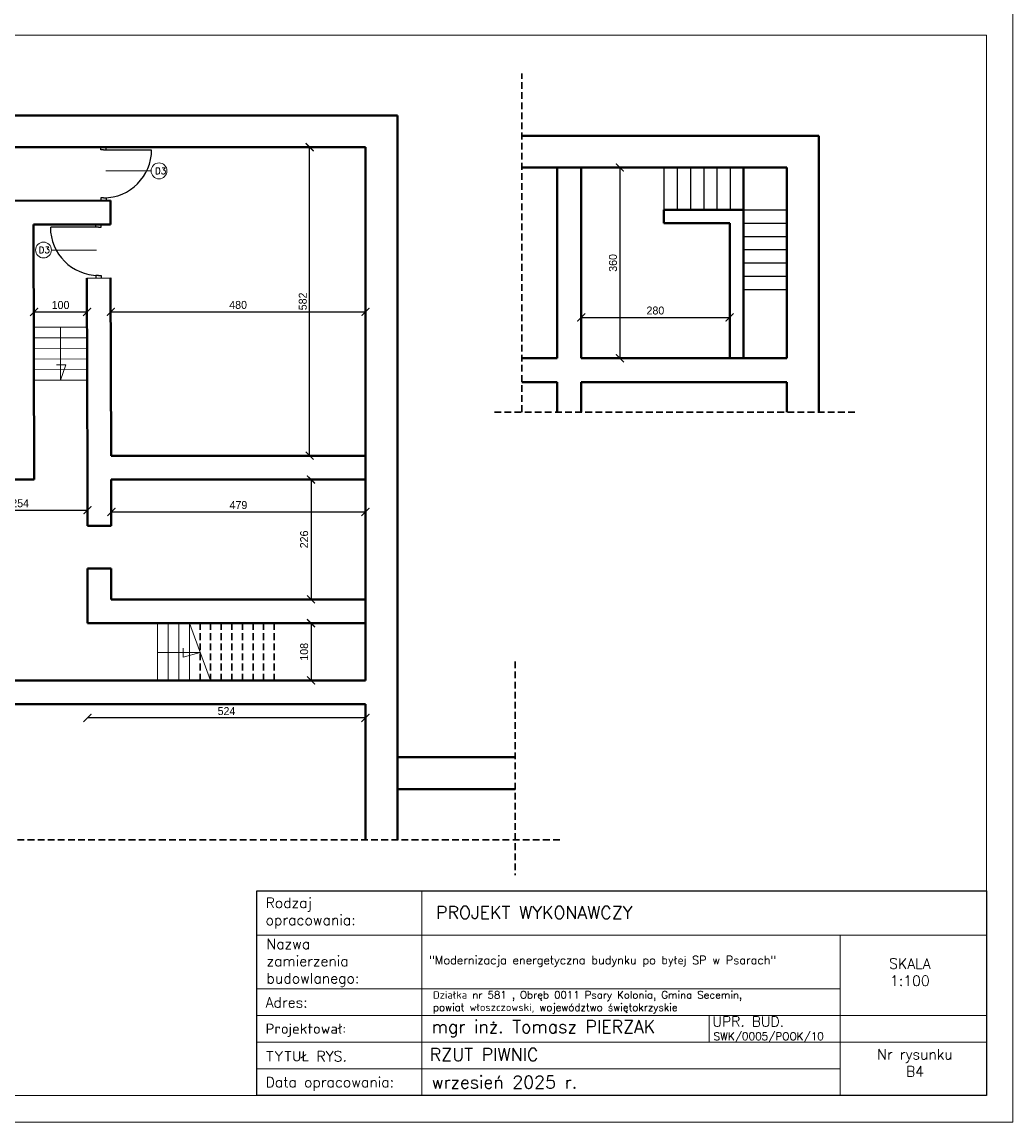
# Model space of a CAD drawing. Header units: millimetres. Extents: x 107252 to 132489, y 44218 to 60710.
# Tile 32 of 72: x 116394 to 118262, y 52768 to 54843. Entities that reach past the tile are written whole.
import ezdxf

# ---------------------------------------------------------------- set-up
doc = ezdxf.new("R2010")
doc.units = ezdxf.units.MM
doc.linetypes.add('DASHED', pattern=[19.05, 12.7, -6.35])
for name, color, linetype, lineweight in [('cienka', 3, 'Continuous', 18), ('gruba', 1, 'Continuous', 40), ('opisy', 4, 'Continuous', 18), ('PRZERYWANA', 2, 'DASHED', 30), ('wymiary', 252, 'Continuous', 15), ('średnia', 2, 'Continuous', 25)]:
    doc.layers.add(name, color=color, linetype=linetype, lineweight=lineweight)
doc.styles.add('KASIA', font='romans.shx', dxfattribs={"height": 20})
doc.styles.add('ROMANS1', font='romans.shx', dxfattribs={"height": 15})
doc.styles.get("Standard").update_dxf_attribs({"font": 'GOTHIC.TTF'})
doc.dimstyles.new('secemin', dxfattribs={"dimtxt": 15, "dimasz": 15, "dimexe": 1.25, "dimexo": 0.625, "dimgap": 5, "dimtad": 1, "dimdec": 0, "dimtxsty": 'Standard', "dimblk": 'ARCHTICK', "dimcen": 0, "dimse1": 1, "dimse2": 1, "dimclrt": 256, "dimadec": 0, "dimazin": 0, "dimtfac": 1, "dimtdec": 0, "dimtmove": 0, "dimatfit": 3, "dimfxl": 1, "dimtfillclr": 250, "dimarcsym": 1})

# ---------------------------------------------------------------- blocks, each defined once
blk = doc.blocks.new('_ArchTick')
at = {"color": 0, "linetype": 'ByBlock', "const_width": 0.15}
blk.add_lwpolyline([(-0.5, -0.5), (0.5, 0.5)], dxfattribs=at)
blk = doc.blocks.new('*D440')
at = {"layer": 'Defpoints', "color": 0, "transparency": 16777216}
for p in [(116516.6, 54296.6), (116416.5, 54171.7), (116516.6, 54172)]:
    blk.add_point(p, dxfattribs=at)
at = {"layer": 'wymiary', "color": 0, "lineweight": -2, "transparency": 16777216}
blk.add_line((116416.5, 54296.6), (116516.6, 54296.6), dxfattribs=at)
at = {"layer": 'wymiary', "color": 0, "lineweight": -2, "transparency": 16777216, "xscale": 15, "yscale": 15, "zscale": 15, "rotation": 180}
blk.add_blockref('_ArchTick', (116416.5, 54296.6), dxfattribs=at)
at = {"layer": 'wymiary', "color": 0, "lineweight": -2, "transparency": 16777216, "xscale": 15, "yscale": 15, "zscale": 15}
blk.add_blockref('_ArchTick', (116516.6, 54296.6), dxfattribs=at)
at = {"layer": 'wymiary', "transparency": 16777216, "insert": (116466.6, 54309.5), "char_height": 15, "attachment_point": 5}
blk.add_mtext('100', dxfattribs=at)
blk = doc.blocks.new('*D441')
at = {"layer": 'Defpoints', "color": 0, "transparency": 16777216}
for p in [(116561.2, 54296.8), (117041.4, 54296.8), (117041.4, 54296.8)]:
    blk.add_point(p, dxfattribs=at)
at = {"layer": 'wymiary', "color": 0, "lineweight": -2, "transparency": 16777216}
blk.add_line((116561.2, 54296.8), (117041.4, 54296.8), dxfattribs=at)
at = {"layer": 'wymiary', "color": 0, "lineweight": -2, "transparency": 16777216, "xscale": 15, "yscale": 15, "zscale": 15, "rotation": 180}
blk.add_blockref('_ArchTick', (116561.2, 54296.8), dxfattribs=at)
at = {"layer": 'wymiary', "color": 0, "lineweight": -2, "transparency": 16777216, "xscale": 15, "yscale": 15, "zscale": 15}
blk.add_blockref('_ArchTick', (117041.4, 54296.8), dxfattribs=at)
at = {"layer": 'wymiary', "transparency": 16777216, "insert": (116801.3, 54309.7), "char_height": 15, "attachment_point": 5}
blk.add_mtext('480', dxfattribs=at)
blk = doc.blocks.new('*D442')
at = {"layer": 'Defpoints', "color": 0, "transparency": 16777216}
for p in [(116914.8, 54607.4), (116936.1, 54607.4), (116914.8, 54025.4)]:
    blk.add_point(p, dxfattribs=at)
at = {"layer": 'wymiary', "color": 0, "lineweight": -2, "transparency": 16777216}
blk.add_line((116936.1, 54025.4), (116936.1, 54607.4), dxfattribs=at)
at = {"layer": 'wymiary', "color": 0, "lineweight": -2, "transparency": 16777216, "xscale": 15, "yscale": 15, "zscale": 15}
for p, rotation in [((116936.1, 54607.4), 90), ((116936.1, 54025.4), 270)]:
    blk.add_blockref('_ArchTick', p, dxfattribs=dict(at, rotation=rotation))
at = {"layer": 'wymiary', "transparency": 16777216, "insert": (116923.2, 54316.4), "char_height": 15, "attachment_point": 5, "rotation": 90}
blk.add_mtext('582', dxfattribs=at)
blk = doc.blocks.new('*D445')
at = {"layer": 'Defpoints', "color": 0, "transparency": 16777216}
for p in [(116263.4, 53915.8), (116517.3, 53922.6), (116517.3, 53915.8)]:
    blk.add_point(p, dxfattribs=at)
at = {"layer": 'wymiary', "color": 0, "lineweight": -2, "transparency": 16777216}
blk.add_line((116263.4, 53922.6), (116517.3, 53922.6), dxfattribs=at)
at = {"layer": 'wymiary', "color": 0, "lineweight": -2, "transparency": 16777216, "xscale": 15, "yscale": 15, "zscale": 15, "rotation": 180}
blk.add_blockref('_ArchTick', (116263.4, 53922.6), dxfattribs=at)
at = {"layer": 'wymiary', "color": 0, "lineweight": -2, "transparency": 16777216, "xscale": 15, "yscale": 15, "zscale": 15}
blk.add_blockref('_ArchTick', (116517.3, 53922.6), dxfattribs=at)
at = {"layer": 'wymiary', "transparency": 16777216, "insert": (116390.4, 53935.5), "char_height": 15, "attachment_point": 5}
blk.add_mtext('254', dxfattribs=at)
blk = doc.blocks.new('*D446')
at = {"layer": 'Defpoints', "color": 0, "transparency": 16777216}
for p in [(116562.3, 53922.6), (117041.4, 53922.6), (117041.4, 53919.3)]:
    blk.add_point(p, dxfattribs=at)
at = {"layer": 'wymiary', "color": 0, "lineweight": -2, "transparency": 16777216}
blk.add_line((116562.3, 53919.3), (117041.4, 53919.3), dxfattribs=at)
at = {"layer": 'wymiary', "color": 0, "lineweight": -2, "transparency": 16777216, "xscale": 15, "yscale": 15, "zscale": 15, "rotation": 180}
blk.add_blockref('_ArchTick', (116562.3, 53919.3), dxfattribs=at)
at = {"layer": 'wymiary', "color": 0, "lineweight": -2, "transparency": 16777216, "xscale": 15, "yscale": 15, "zscale": 15}
blk.add_blockref('_ArchTick', (117041.4, 53919.3), dxfattribs=at)
at = {"layer": 'wymiary', "transparency": 16777216, "insert": (116801.9, 53932.1), "char_height": 15, "attachment_point": 5}
blk.add_mtext('479', dxfattribs=at)
blk = doc.blocks.new('*D447')
at = {"layer": 'Defpoints', "color": 0, "transparency": 16777216}
for p in [(116938.7, 53980.4), (116938.7, 53754.4), (116938.7, 53754.4)]:
    blk.add_point(p, dxfattribs=at)
at = {"layer": 'wymiary', "color": 0, "lineweight": -2, "transparency": 16777216}
blk.add_line((116938.7, 53980.4), (116938.7, 53754.4), dxfattribs=at)
at = {"layer": 'wymiary', "color": 0, "lineweight": -2, "transparency": 16777216, "xscale": 15, "yscale": 15, "zscale": 15}
for p, rotation in [((116938.7, 53980.4), 90), ((116938.7, 53754.4), 270)]:
    blk.add_blockref('_ArchTick', p, dxfattribs=dict(at, rotation=rotation))
at = {"layer": 'wymiary', "transparency": 16777216, "insert": (116925.8, 53867.4), "char_height": 15, "attachment_point": 5, "rotation": 90}
blk.add_mtext('226', dxfattribs=at)
blk = doc.blocks.new('*D448')
at = {"layer": 'Defpoints', "color": 0, "transparency": 16777216}
for p in [(116517.3, 53586.1), (117041.4, 53541.3), (116517.3, 53530.6)]:
    blk.add_point(p, dxfattribs=at)
at = {"layer": 'wymiary', "color": 0, "lineweight": -2, "transparency": 16777216}
blk.add_line((117041.4, 53530.6), (116517.3, 53530.6), dxfattribs=at)
at = {"layer": 'wymiary', "color": 0, "lineweight": -2, "transparency": 16777216, "xscale": 15, "yscale": 15, "zscale": 15, "rotation": 180}
blk.add_blockref('_ArchTick', (116517.3, 53530.6), dxfattribs=at)
at = {"layer": 'wymiary', "color": 0, "lineweight": -2, "transparency": 16777216, "xscale": 15, "yscale": 15, "zscale": 15}
blk.add_blockref('_ArchTick', (117041.4, 53530.6), dxfattribs=at)
at = {"layer": 'wymiary', "transparency": 16777216, "insert": (116779.4, 53543.5), "char_height": 15, "attachment_point": 5}
blk.add_mtext('524', dxfattribs=at)
blk = doc.blocks.new('*D449')
at = {"layer": 'Defpoints', "color": 0, "transparency": 16777216}
for p in [(116938.7, 53709.4), (116938.7, 53601.4), (116938.7, 53601.4)]:
    blk.add_point(p, dxfattribs=at)
at = {"layer": 'wymiary', "color": 0, "lineweight": -2, "transparency": 16777216}
blk.add_line((116938.7, 53709.4), (116938.7, 53601.4), dxfattribs=at)
at = {"layer": 'wymiary', "color": 0, "lineweight": -2, "transparency": 16777216, "xscale": 15, "yscale": 15, "zscale": 15}
for p, rotation in [((116938.7, 53709.4), 90), ((116938.7, 53601.4), 270)]:
    blk.add_blockref('_ArchTick', p, dxfattribs=dict(at, rotation=rotation))
at = {"layer": 'wymiary', "transparency": 16777216, "insert": (116925.8, 53655.4), "char_height": 15, "attachment_point": 5, "rotation": 90}
blk.add_mtext('108', dxfattribs=at)
blk = doc.blocks.new('*D452')
at = {"layer": 'Defpoints', "color": 0, "transparency": 16777216}
for p in [(117447.9, 54284.5), (117727.9, 54286.2), (117727.9, 54284.5)]:
    blk.add_point(p, dxfattribs=at)
at = {"layer": 'wymiary', "color": 0, "lineweight": -2, "transparency": 16777216}
blk.add_line((117447.9, 54286.2), (117727.9, 54286.2), dxfattribs=at)
at = {"layer": 'wymiary', "color": 0, "lineweight": -2, "transparency": 16777216, "xscale": 15, "yscale": 15, "zscale": 15, "rotation": 180}
blk.add_blockref('_ArchTick', (117447.9, 54286.2), dxfattribs=at)
at = {"layer": 'wymiary', "color": 0, "lineweight": -2, "transparency": 16777216, "xscale": 15, "yscale": 15, "zscale": 15}
blk.add_blockref('_ArchTick', (117727.9, 54286.2), dxfattribs=at)
at = {"layer": 'wymiary', "transparency": 16777216, "insert": (117587.9, 54299.1), "char_height": 15, "attachment_point": 5}
blk.add_mtext('280', dxfattribs=at)
blk = doc.blocks.new('*D453')
at = {"layer": 'Defpoints', "color": 0, "transparency": 16777216}
for p in [(117496.6, 54569), (117496.6, 54209), (117520.9, 54209)]:
    blk.add_point(p, dxfattribs=at)
at = {"layer": 'wymiary', "color": 0, "lineweight": -2, "transparency": 16777216}
blk.add_line((117520.9, 54569), (117520.9, 54209), dxfattribs=at)
at = {"layer": 'wymiary', "color": 0, "lineweight": -2, "transparency": 16777216, "xscale": 15, "yscale": 15, "zscale": 15}
for p, rotation in [((117520.9, 54569), 90), ((117520.9, 54209), 270)]:
    blk.add_blockref('_ArchTick', p, dxfattribs=dict(at, rotation=rotation))
at = {"layer": 'wymiary', "transparency": 16777216, "insert": (117508, 54389), "char_height": 15, "attachment_point": 5, "rotation": 90}
blk.add_mtext('360', dxfattribs=at)

msp = doc.modelspace()

# ---------------------------------------------------------------- linework, layer by layer
at = {"layer": 'cienka'}
for p, q in [((118261.976, 52768.443), (118261.976, 54868.443)), ((115341.976, 54818.443), (118211.976, 54818.443)), ((118211.976, 54818.443), (118211.976, 52818.443)), ((116552.19, 54562.593), (116637.19, 54562.593)), ((116449.421, 54413.337), (116534.421, 54413.337)), ((116416.194, 54267.528), (116516.301, 54267.866)), ((116466.248, 54267.697), (116466.585, 54167.697)), ((116416.262, 54247.528), (116516.369, 54247.866)), ((116416.329, 54227.528), (116516.437, 54227.866)), ((116416.397, 54207.528), (116516.504, 54207.866)), ((116416.464, 54187.528), (116516.572, 54187.866)), ((116476.318, 54196.632), (116458.707, 54196.632)), ((116466.585, 54167.697), (116476.318, 54196.632)), ((116416.532, 54167.528), (116516.639, 54167.866)), ((116649.443, 53601.373), (116649.443, 53709.373)), ((116669.443, 53601.373), (116669.443, 53709.373)), ((116689.443, 53601.373), (116689.443, 53709.373)), ((116709.443, 53601.373), (116709.443, 53709.373)), ((116709.443, 53709.373), (116749.443, 53601.373)), ((116697.515, 53645.001), (116697.515, 53662.554)), ((116649.443, 53653.861), (116729.443, 53653.861)), ((116729.443, 53653.861), (116697.515, 53645.001)), ((117688.955, 52970.19), (117688.955, 52919.842)), ((117899.976, 52919.209), (118211.976, 52919.209)), ((118211.976, 52818.443), (115341.976, 52818.443)), ((118261.976, 52768.443), (115291.976, 52768.443))]:
    msp.add_line(p, q, dxfattribs=at)
for centre in [(116652.19, 54562.593), (116434.421, 54413.337)]:
    msp.add_circle(centre, 15, dxfattribs=at)
at = {"layer": 'gruba'}
for p, q in [((117101.443, 54667.373), (115638.443, 54667.373)), ((116561.443, 54667.373), (116175.443, 54667.373)), ((117101.443, 54667.373), (116681.443, 54667.373)), ((117101.443, 53300.682), (117101.443, 54667.373)), ((117101.443, 53300.682), (117101.443, 54667.373)), ((117336.211, 54629.004), (117895.922, 54629.004)), ((117895.922, 54629.004), (117895.922, 54107.654)), ((117041.443, 54607.373), (115698.443, 54607.373)), ((117041.443, 53601.373), (117041.443, 54607.373)), ((117336.211, 54569.004), (117835.922, 54569.004)), ((117402.922, 54569.004), (117402.922, 54209.004)), ((117447.922, 54569.004), (117447.922, 54209.004)), ((117753.922, 54569.004), (117753.922, 54209.004)), ((117835.922, 54569.004), (117835.922, 54209.004)), ((116560.601, 54506.772), (116370.459, 54506.373)), ((116560.603, 54461.373), (116560.508, 54506.772)), ((117753.922, 54489.004), (117603.922, 54489.004)), ((117603.922, 54489.004), (117603.922, 54464.004)), ((116417.072, 53980.373), (116415.602, 54461.373)), ((116560.603, 54461.373), (116415.602, 54461.373)), ((117603.922, 54464.004), (117727.922, 54464.004)), ((117727.922, 54464.004), (117727.922, 54209.004)), ((117336.211, 54209.004), (117402.922, 54209.004)), ((117447.922, 54209.004), (117835.922, 54209.004)), ((117336.211, 54164.004), (117402.922, 54164.004)), ((117402.922, 54164.004), (117402.922, 54107.654)), ((117447.922, 54164.004), (117835.922, 54164.004)), ((117447.922, 54164.004), (117447.922, 54107.654)), ((117835.922, 54164.004), (117835.922, 54107.654)), ((116562.265, 54025.373), (117041.443, 54025.373)), ((116263.443, 53980.373), (116417.072, 53980.373)), ((116517.272, 53892.724), (116517.272, 53980.373)), ((116562.265, 53980.373), (117041.443, 53980.373)), ((116562.265, 53892.724), (116562.265, 53980.373)), ((116517.272, 53892.724), (116562.265, 53892.724)), ((116517.272, 53709.373), (116517.272, 53812.724)), ((116517.272, 53812.724), (116562.265, 53812.724)), ((116562.265, 53754.373), (116562.265, 53812.724)), ((116562.265, 53754.373), (117041.443, 53754.373)), ((116517.272, 53709.373), (117041.443, 53709.373)), ((116263.443, 53601.373), (117041.443, 53601.373)), ((116263.443, 53556.373), (117041.443, 53556.373)), ((117041.443, 53300.682), (117041.443, 53556.373)), ((117101.443, 53456.373), (117323.35, 53456.373)), ((117101.443, 53456.373), (117323.35, 53456.373)), ((117101.443, 53396.373), (117323.35, 53396.373))]:
    msp.add_line(p, q, dxfattribs=at)
for points in [[(116517.272, 53980.373), (116515.989, 54360.517)], [(116562.265, 54025.373), (116560.929, 54360.588)]]:
    msp.add_lwpolyline(points, dxfattribs=at)
at = {"layer": 'opisy', "linetype": 'Continuous', "lineweight": 0, "flags": 128}
for points in [[(116836.266, 52818.443), (116836.266, 53204.741), (117147.555, 53204.707), (117147.555, 52818.409)], [(117935.976, 53120.741), (118211.976, 53120.741), (118211.976, 52969.558), (117935.976, 52969.558)]]:
    msp.add_lwpolyline(points, close=True, dxfattribs=at)
for points in [[(116836.266, 53204.724), (118211.976, 53204.724), (118211.976, 53120.741), (116836.266, 53120.741)], [(117875.976, 53204.724), (118211.976, 53204.724)], [(116836.266, 53019.958), (117935.976, 53019.958), (117935.976, 52868.809), (116836.266, 52868.809)], [(116836.266, 52969.558), (117935.976, 52969.558), (117935.976, 52919.209), (116836.266, 52919.209)], [(117875.976, 52969.558), (118211.976, 52969.558)], [(116836.266, 52919.209), (117935.976, 52919.209), (117935.976, 52868.826), (116836.266, 52868.826)], [(116872.266, 52868.826), (117935.976, 52868.826), (117935.976, 52818.443), (116872.266, 52818.443)]]:
    msp.add_lwpolyline(points, dxfattribs=at)
at = {"layer": 'opisy', "lineweight": 25}
msp.add_lwpolyline([(116836.266, 53204.724), (118211.976, 53204.724), (118211.976, 52818.443), (116836.266, 52818.443)], close=True, dxfattribs=at)
at = {"layer": 'PRZERYWANA'}
for p, q in [((117336.211, 54107.654), (117336.211, 54746.453)), ((117963.796, 54107.654), (117279.44, 54107.654)), ((116729.443, 53601.373), (116729.443, 53709.373)), ((116749.443, 53601.373), (116749.443, 53709.373)), ((116769.443, 53601.373), (116769.443, 53709.373)), ((116789.443, 53601.373), (116789.443, 53709.373)), ((116809.443, 53601.373), (116809.443, 53709.373)), ((116829.443, 53601.373), (116829.443, 53709.373)), ((116849.443, 53601.373), (116849.443, 53709.373)), ((116869.443, 53601.373), (116869.443, 53709.373)), ((117323.35, 53637.131), (117323.35, 53233.786)), ((115356.708, 53300.682), (117413.981, 53300.682))]:
    msp.add_line(p, q, dxfattribs=at)
at = {"layer": 'średnia'}
for p, q in [((116542.453, 54602.493), (116542.453, 54607.493)), ((116547.453, 54602.493), (116542.453, 54602.493)), ((116547.453, 54602.493), (116552.453, 54602.493)), ((116547.453, 54602.493), (116637.453, 54602.493)), ((116552.453, 54602.493), (116552.453, 54607.493)), ((117603.922, 54569.004), (117603.922, 54489.004)), ((117628.922, 54569.004), (117628.922, 54489.004)), ((117653.922, 54569.004), (117653.922, 54489.004)), ((117678.922, 54569.004), (117678.922, 54489.004)), ((117703.922, 54569.004), (117703.922, 54489.004)), ((117728.922, 54569.004), (117728.922, 54489.004)), ((116547.475, 54511.734), (116542.475, 54511.734)), ((116542.475, 54511.734), (116542.475, 54506.734)), ((116547.475, 54511.734), (116552.475, 54511.734)), ((116552.475, 54511.734), (116552.475, 54506.734)), ((117753.922, 54489.004), (117835.922, 54489.004)), ((116538.117, 54456.276), (116448.117, 54456.276)), ((116533.117, 54456.276), (116533.117, 54461.276)), ((116538.117, 54456.276), (116533.117, 54456.276)), ((116538.117, 54456.276), (116543.117, 54456.276)), ((116543.117, 54456.276), (116543.117, 54461.276)), ((117753.922, 54464.004), (117835.922, 54464.004)), ((117753.922, 54439.004), (117835.922, 54439.004)), ((117753.922, 54414.004), (117835.922, 54414.004)), ((117753.922, 54389.004), (117835.922, 54389.004)), ((116538.095, 54365.517), (116533.095, 54365.517)), ((116533.095, 54365.517), (116533.095, 54360.517)), ((116538.095, 54365.517), (116543.095, 54365.517)), ((116543.095, 54365.517), (116543.095, 54360.517)), ((116515.989, 54360.517), (116560.929, 54360.588)), ((117753.922, 54364.004), (117835.922, 54364.004)), ((117753.922, 54339.004), (117835.922, 54339.004))]:
    msp.add_line(p, q, dxfattribs=at)
for centre, start, end in [((116547.453, 54602.493), 270.014243, 0), ((116538.117, 54456.276), 180, 269.985757)]:
    msp.add_arc(centre, 90.759, start, end, dxfattribs=at)

# ---------------------------------------------------------------- texts
at = {"layer": 'cienka', "char_height": 12, "width": 362.40331, "attachment_point": 1, "style": 'ROMANS1'}
for insert in [(116644.57, 54568.638), (116425.284, 54419.467)]:
    msp.add_mtext('D3', dxfattribs=dict(at, insert=insert))
at = {"layer": 'opisy', "linetype": 'Continuous', "lineweight": 0, "attachment_point": 4, "style": 'KASIA'}
for s, insert, char_height, width in [('\\A1;{\\H0.80952x;Rodzaj opracowania:}', (116853.092, 53162.455), 24, 141.54434), ('\\A1;\\pxql;PROJEKT WYKONAWCZY', (117174.443, 53163.535), 24, 946.31605), ('\\A1;\\pxql;{\\H0.80952x;Nazwa \\Pzamierzenia\\Pbudowlanego:}', (116854.91, 53068.757), 24, 141.54434), ('\\A1;\\pxsm1.5;"Modernizacja energetyczna budynku po byłej SP w Psarach"', (117161.553, 53071.257), 15.6, 766.2055), ('\\A1;\\pxqc;{\\H0.80952x;SKALA\\P1:100}', (117693.691, 53050.992), 24, 747.85817), ('\\A1;\\pxql;{\\H0.80952x;Adres:}', (116853.092, 52994.062), 24, 141.54434), ('\\A1;Działka nr 581 , Obręb 0011 Psary Kolonia, Gmina Secemin,\\Ppowiat włoszczowski, województwo świętokrzyskie', (117168.662, 52994.121), 14, 756.99257), ('\\A1;\\pxql;{\\H0.80952x;Projektował:}', (116853.092, 52941.583), 24, 747.85817), ('\\A1;mgr inż. Tomasz PIERZAK', (117165.934, 52944.275), 24, 747.85817), ('\\A1;UPR. BUD.', (117695.465, 52958.025), 19.2, 598.28653), ('\\A1;SWK/0005/POOK/10', (117697.471, 52927.733), 14.4, 448.7149), ('\\A1;\\pxql;{\\H0.80952x;TYTUŁ RYS.}', (116853.092, 52892.379), 24, 747.85817), ('\\A1;RZUT PIWNIC', (117162.658, 52895.609), 24, 747.85817), ('\\A1;\\pxqc;{\\H0.80952x;Nr rysunku\\PB4}', (117703.318, 52879.975), 24, 747.85817), ('\\A1;\\pxql;{\\H0.80952x;Data opracowania:}', (116853.092, 52840.341), 24, 747.85817), ('\\A1;wrzesień 2025 r.', (117165.934, 52843.665), 24, 747.85817)]:
    msp.add_mtext(s, dxfattribs=dict(at, insert=insert, char_height=char_height, width=width))

# ---------------------------------------------------------------- dimensions: what is measured, and where the dimension line sits
at = {"layer": 'wymiary'}
for base, p1, p2, picture, middle in [((116936.067, 54607.373), (116914.787, 54025.373), (116914.787, 54607.373), '*D442', (116923.19, 54316.373)), ((117520.911, 54209.004), (117496.578, 54569.004), (117496.578, 54209.004), '*D453', (117508.033, 54389.004)), ((116938.684, 53754.373), (116938.684, 53980.373), (116938.684, 53754.373), '*D447', (116925.807, 53867.373)), ((116938.719, 53601.373), (116938.719, 53709.373), (116938.719, 53601.373), '*D449', (116925.842, 53655.373))]:
    dim = msp.add_linear_dim(base=base, p1=p1, p2=p2, angle=90, dimstyle='secemin', dxfattribs=at)
    dim.commit()
    dim.dimension.update_dxf_attribs({"geometry": picture, "text_midpoint": middle})
for base, p1, p2, picture, middle in [((116516.625, 54296.599), (116416.487, 54171.658), (116516.625, 54171.996), '*D440', (116466.556, 54309.477)), ((117041.443, 54296.847), (116561.183, 54296.847), (117041.443, 54296.847), '*D441', (116801.313, 54309.724)), ((117727.922, 54286.177), (117447.922, 54284.493), (117727.922, 54284.493), '*D452', (117587.922, 54299.054)), ((116517.272, 53922.632), (116263.443, 53915.838), (116517.272, 53915.838), '*D445', (116390.358, 53935.509)), ((117041.443, 53919.262), (116562.265, 53922.632), (117041.443, 53922.632), '*D446', (116801.854, 53932.139)), ((116517.272, 53530.6), (117041.443, 53541.306), (116517.272, 53586.112), '*D448', (116779.358, 53543.477))]:
    dim = msp.add_linear_dim(base=base, p1=p1, p2=p2, dimstyle='secemin', dxfattribs=at)
    dim.commit()
    dim.dimension.update_dxf_attribs({"geometry": picture, "text_midpoint": middle})

doc.saveas('drawing.dxf')
